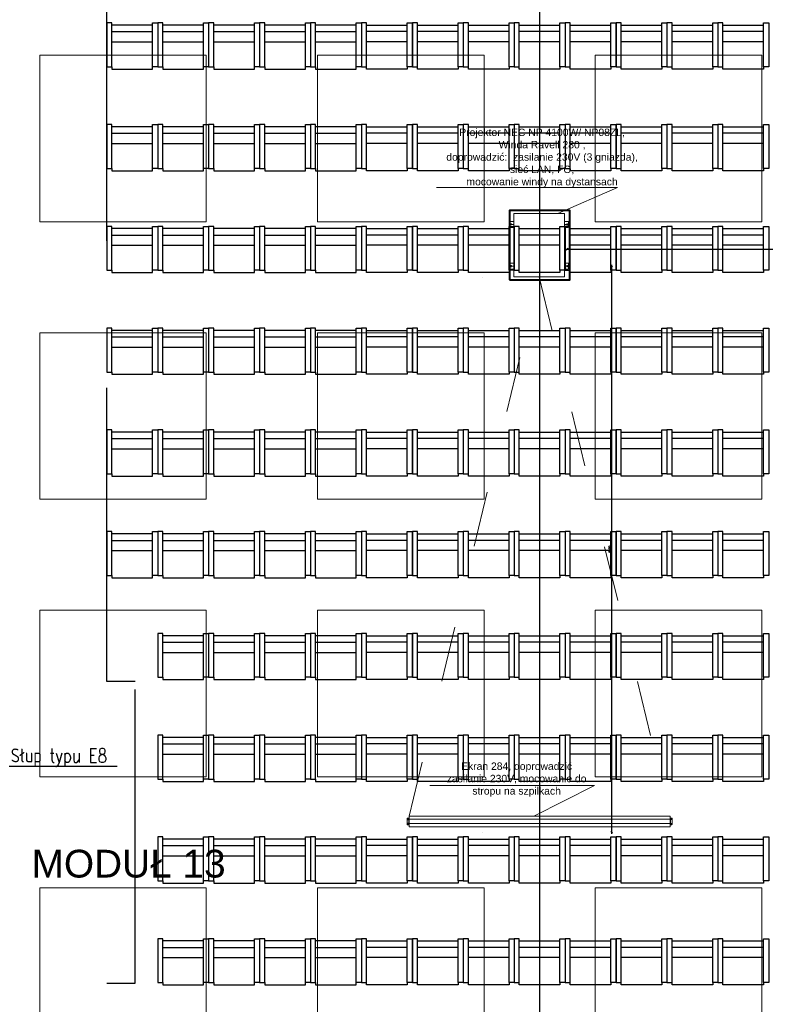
# Model space of a CAD drawing. Header units: centimetres. Extents: x -228435 to 111511, y -89367 to 428125.
# Tile 87 of 216: x -34156 to -26102, y 51140 to 61784. Entities that reach past the tile are written whole.
import ezdxf
from ezdxf.xclip import XClip

# ---------------------------------------------------------------- set-up
doc = ezdxf.new("R2010")
doc.units = ezdxf.units.CM
doc.header["$LTSCALE"] = 50
doc.header["$XCLIPFRAME"] = 0
doc.header["$PDMODE"] = 35
doc.header["$PDSIZE"] = 0.1
for name, pattern in [('0_II 10 sal$0$HIDDEN', [9.525, 6.35, -3.175]), ('CENTER', [2, 1.25, -0.25, 0.25, -0.25]), ('DASHDOT2', [12.7, 6.35, -3.175, 0, -3.175]), ('HIDDENX2', [19.05, 12.7, -6.35]), ('Kondygnacja -1$0$ACAD_ISO03W100', [30, 12, -18])]:
    doc.linetypes.add(name, pattern=pattern)
doc.layers.get('0').update_dxf_attribs({"color": 8})
doc.layers.get('DEFPOINTS').update_dxf_attribs({"color": 8})
for name, color, linetype in [('0_II 10 sal$0$ARCH_SIEDZENIA', 8, 'Continuous'), ('0_II 10 sal$0$ARCH_WYPOSAŻENIE_INNE', 8, 'Continuous'), ('ARCH_INFO_OPISY', 8, 'Continuous'), ('ARCH_INFO_OPISY_MODUŁY', 8, 'Continuous'), ('ARCH_INFO_OSIE_IST', 8, 'DASHDOT2'), ('Osie rzutów$0$ARCH_INFO_OSIE_OPISY_IST', 8, 'Continuous'), ('RYSUNKOWE_XREF', 8, 'Continuous')]:
    doc.layers.add(name, color=color, linetype=linetype)
for name, color, linetype, lineweight in [('ARCH_SUFITY_PODWIESZANE', 8, 'HIDDENX2', 9), ('kondygnacja +1_5$0$ARCH_INFO_WYMIARY', 8, 'Continuous', 9), ('osie', 8, 'CENTER', 13), ('SYSTEMY AV', 8, 'Continuous', 13)]:
    doc.layers.add(name, color=color, linetype=linetype, lineweight=lineweight)
doc.styles.add('-1 sale konferencyjne$0$Arial', font='ARIAL.TTF')
doc.styles.add('Arial', font='ARIAL.TTF')
doc.styles.add('kondygnacja +1_5$0$Romans', font='Romans.shx', dxfattribs={"width": 0.7})
doc.styles.add('Romans', font='Romans.shx')
doc.styles.add('ROMANS-50-CM', font='romans.shx', dxfattribs={"width": 0.8, "height": 10})
doc.dimstyles.new('ISO-25', dxfattribs={"dimtxt": 2.5, "dimasz": 2.5, "dimexe": 1.25, "dimexo": 0.625, "dimtad": 1, "dimtxsty": 'Standard', "dimcen": 2.5, "dimadec": 0, "dimazin": 0, "dimtfac": 1, "dimtmove": 0, "dimatfit": 3, "dimfxl": 0, "dimarcsym": 0})
doc.dimstyles.new('kondygnacja +1_5$0$Wymiary 1-100', dxfattribs={"dimtxt": 12, "dimasz": 10, "dimexe": 5, "dimexo": 0, "dimgap": 4, "dimtad": 1, "dimrnd": 0.5, "dimzin": 12, "dimdsep": 46, "dimtxsty": 'kondygnacja +1_5$0$Romans', "dimblk": 'kondygnacja +1_5$0$_Oblique', "dimcen": 10, "dimdle": 10, "dimclrt": 55, "dimazin": 0, "dimtfac": 1, "dimtmove": 1, "dimatfit": 3, "dimfxl": 0, "dimtolj": 1, "dimtzin": 0, "dimarcsym": 0})
doc.dimstyles.new('Wymiary 1-200', dxfattribs={"dimtxt": 22, "dimasz": 20, "dimexe": 10, "dimexo": 0, "dimgap": 8, "dimtad": 1, "dimrnd": 0.5, "dimzin": 12, "dimdsep": 46, "dimtxsty": 'Romans', "dimblk": 'OBLIQUE', "dimcen": 0.5, "dimdle": 15, "dimclrt": 55, "dimazin": 0, "dimtfac": 1, "dimtmove": 1, "dimatfit": 3, "dimfxl": 0, "dimtolj": 1, "dimtzin": 0, "dimarcsym": 0})

# ---------------------------------------------------------------- blocks, each defined once
blk = doc.blocks.new('SU Lampy kwadratowe +0')
at = {"layer": 'ARCH_SUFITY_PODWIESZANE', "ltscale": 2.5}
for points in [[(8720, 10640), (8900, 10640), (8900, 10460), (8720, 10460)], [(9020, 10640), (9200, 10640), (9200, 10460), (9020, 10460)], [(9320, 10640), (9500, 10640), (9500, 10460), (9320, 10460)], [(8720, 10340), (8900, 10340), (8900, 10160), (8720, 10160)], [(9020, 10340), (9200, 10340), (9200, 10160), (9020, 10160)], [(9320, 10340), (9500, 10340), (9500, 10160), (9320, 10160)], [(8720, 10040), (8900, 10040), (8900, 9860), (8720, 9860)], [(9020, 10040), (9200, 10040), (9200, 9860), (9020, 9860)], [(9320, 10040), (9500, 10040), (9500, 9860), (9320, 9860)], [(8720, 9740), (8900, 9740), (8900, 9560), (8720, 9560)], [(9020, 9740), (9200, 9740), (9200, 9560), (9020, 9560)], [(9320, 9740), (9500, 9740), (9500, 9560), (9320, 9560)]]:
    blk.add_lwpolyline(points, close=True, dxfattribs=at)
blk = doc.blocks.new('A$C45FE2F59')
for p, q in [((0, 700), (-280, 700)), ((0, 700), (280, 700)), ((-324, 608), (-319, 612)), ((-324, 552), (-324, 608)), ((-324, 552), (-319, 547)), ((-284, 612), (-319, 612)), ((-284, 547), (-319, 547)), ((284, 612), (319, 612)), ((284, 547), (319, 547)), ((324, 608), (319, 612)), ((324, 552), (319, 547)), ((324, 552), (324, 608)), ((-324, 148), (-319, 152)), ((-324, 148), (-324, 92)), ((-284, 152), (-319, 152)), ((284, 152), (319, 152)), ((324, 148), (319, 152)), ((324, 148), (324, 92)), ((-324, 92), (-319, 88)), ((-284, 88), (-319, 88)), ((0, 0), (-280, 0)), ((0, 0), (280, 0)), ((284, 88), (319, 88)), ((324, 92), (319, 88)), ((45, 0), (-280, 0)), ((-277, 0), (277, 0)), ((280, 0), (127, 0))]:
    blk.add_line(p, q)
blk.add_lwpolyline([(-280, 700), (280, 700), (280, 0), (-280, 0)], close=True)
for centre, radius in [((-309, 580), 5.5), ((-309, 580), 5), ((309, 580), 5), ((309, 580), 5.5), ((-309, 120), 5.5), ((-309, 120), 5), ((309, 120), 5.5), ((309, 120), 5)]:
    blk.add_circle(centre, radius)
at = {"layer": 'osie'}
for p, q in [((-280, 580), (-330, 580)), ((-309, 580), (-309, 590)), ((-309, 580), (-309, 570)), ((280, 580), (330, 580)), ((309, 580), (309, 590)), ((309, 580), (309, 570)), ((-280, 120), (-330, 120)), ((-309, 120), (-309, 130)), ((-309, 120), (-309, 110)), ((280, 120), (330, 120)), ((309, 120), (309, 130)), ((309, 120), (309, 110))]:
    blk.add_line(p, q, dxfattribs=at)
blk = doc.blocks.new('SE2')
at = {"linetype": 'Continuous', "ltscale": 25.4}
for p, q in [((-880, 1360), (-880, 1332)), ((-878, 1360), (-880, 1360)), ((-878, 1316), (-878, 1360)), ((2678, 1360), (-878, 1360)), ((-878, 1316), (-878, 1360)), ((2678, 1316), (2678, 1360)), ((2678, 1360), (2678, 1316)), ((2680, 1360), (2678, 1360)), ((2680, 1332), (2680, 1360)), ((-906, 1326), (-906, 1248)), ((-906, 1248), (-906, 1248)), ((-885, 1332), (-900, 1332)), ((-900, 1242), (-885, 1242)), ((-900, 1242), (-885, 1242)), ((-900, 1242), (-900, 1242)), ((-897, 1321), (-897, 1313)), ((-897, 1261), (-897, 1253)), ((-890, 1313), (-890, 1321)), ((-890, 1253), (-890, 1261)), ((-885, 1242), (-885, 1332)), ((-882, 1242), (-882, 1242)), ((-882, 1242), (-880, 1242)), ((-882, 1242), (-880, 1242)), ((-880, 1332), (-880, 1242)), ((-878, 1316), (-880, 1316)), ((-878, 1259), (-880, 1259)), ((-880, 1242), (-880, 1215)), ((-880, 1215), (-878, 1215)), ((-878, 1285), (-878, 1316)), ((2678, 1316), (-878, 1316)), ((-878, 1259), (-878, 1285)), ((2678, 1259), (-878, 1259)), ((-878, 1215), (-878, 1259)), ((-878, 1215), (2678, 1215)), ((2678, 1285), (2678, 1316)), ((2680, 1316), (2678, 1316)), ((2678, 1285), (2678, 1259)), ((2678, 1259), (2678, 1215)), ((2680, 1259), (2678, 1259)), ((2678, 1215), (2680, 1215)), ((2680, 1242), (2680, 1332)), ((2680, 1215), (2680, 1242)), ((2682, 1242), (2680, 1242)), ((2680, 1242), (2682, 1242)), ((2682, 1242), (2682, 1242)), ((2685, 1332), (2685, 1242)), ((2700, 1332), (2685, 1332)), ((2685, 1242), (2700, 1242)), ((2685, 1242), (2700, 1242)), ((2698, 1321), (2690, 1321)), ((2690, 1321), (2690, 1321)), ((2698, 1321), (2690, 1321)), ((2690, 1314), (2698, 1314)), ((2698, 1261), (2690, 1261)), ((2690, 1261), (2690, 1261)), ((2698, 1261), (2690, 1261)), ((2690, 1254), (2698, 1254)), ((2698, 1321), (2698, 1321)), ((2698, 1261), (2698, 1261)), ((2700, 1242), (2700, 1242)), ((2706, 1248), (2706, 1326)), ((2706, 1248), (2706, 1248))]:
    blk.add_line(p, q, dxfattribs=at)
for centre, radius, start, end in [((-900, 1326), 6, 90, 180), ((-900, 1248), 6, 180, 270), ((-900, 1248), 6, 180, 270), ((-894, 1321), 3.5, 0, 180), ((-894, 1321), 3.5, 0, 180), ((-894, 1313), 3.5, 180, 360), ((-894, 1261), 3.5, 0, 180), ((-894, 1261), 3.5, 0, 180), ((-894, 1253), 3.5, 180, 360), ((2690, 1317), 3.5, 90, 180), ((2690, 1317), 3.5, 90, 270), ((2690, 1257), 3.5, 90, 180), ((2690, 1257), 3.5, 90, 270), ((2698, 1317), 3.5, 0, 90), ((2698, 1317), 3.5, 270, 90), ((2698, 1257), 3.5, 0, 90), ((2698, 1257), 3.5, 270, 90), ((2700, 1326), 6, 0, 90), ((2700, 1248), 6, 270, 360), ((2700, 1248), 6, 270, 360)]:
    blk.add_arc(centre, radius, start, end, dxfattribs=at)
for centre, major_axis, start_param, end_param in [((-885, 1332), (-5, 0), 3.141593, 4.712389), ((-885, 1242), (5, 0), 0, 1.570796), ((-885, 1242), (3, 0), 0, 1.570796), ((2685, 1332), (-5, 0), 4.712389, 6.283185), ((2685, 1242), (5, 0), 1.570796, 3.141593), ((2685, 1242), (3, 0), 1.570796, 3.141593)]:
    blk.add_ellipse(centre, major_axis=major_axis, ratio=0.000014, start_param=start_param, end_param=end_param, dxfattribs=at)
blk = doc.blocks.new('0_II 10 sal$0$Miejsce_siedzące_2d')
at = {"color": 0, "linetype": 'ByBlock', "lineweight": -2}
for p, q in [((-26.4, 27.1), (26.4, 27.1)), ((-26.4, 12.5), (26.4, 12.5))]:
    blk.add_line(p, q, dxfattribs=at)
for points in [[(-26.4, 62.7), (-26.4, 0), (-33, 0), (-33, 62.7), (-26.4, 62.7), (-26.4, 66), (26.4, 66), (26.4, 62.7), (26.4, 0), (33, 0), (33, 62.7), (26.4, 62.7)], [(26.4, 3.3), (-26.4, 3.3)]]:
    blk.add_lwpolyline(points, dxfattribs=at)
blk = doc.blocks.new('Osie rzutów')
at = {"layer": 'ARCH_INFO_OSIE_IST', "ltscale": 10}
for p, q in [((9260, 12510), (9260, 4623.3)), ((4436, 10400), (13655, 10400)), ((4436, 9800), (15156.5, 9800))]:
    blk.add_line(p, q, dxfattribs=at)
blk = doc.blocks.new('A$C6FDA0163')
at = {"layer": 'RYSUNKOWE_XREF'}
blk.add_blockref('Osie rzutów', (-10460, -9819, -630), dxfattribs=at)
blk = doc.blocks.new('kondygnacja +1_5$0$_Oblique')
at = {"color": 0, "linetype": 'ByBlock', "lineweight": -2}
blk.add_line((-0.5, -0.5), (0.5, 0.5), dxfattribs=at)
blk = doc.blocks.new('*D1149')
at = {"layer": 'DEFPOINTS', "color": 0, "lineweight": 40}
for p in [(-32670, 79617, 6300), (-33810, 12462, 6300), (-33810, 12146)]:
    blk.add_point(p, dxfattribs=at)
at = {"layer": 'kondygnacja +1_5$0$ARCH_INFO_WYMIARY', "color": 0, "lineweight": -2}
for p, q in [((-32660, 12146), (-33820, 12146)), ((-33810, 12142), (-33810, 12141)), ((-32670, 12154), (-32670, 12141))]:
    blk.add_line(p, q, dxfattribs=at)
at = {"layer": 'kondygnacja +1_5$0$ARCH_INFO_WYMIARY', "color": 0, "lineweight": -2, "xscale": 10, "yscale": 10, "zscale": 10, "rotation": 180}
blk.add_blockref('kondygnacja +1_5$0$_Oblique', (-33810, 12146), dxfattribs=at)
at = {"layer": 'kondygnacja +1_5$0$ARCH_INFO_WYMIARY', "color": 0, "lineweight": -2, "xscale": 10, "yscale": 10, "zscale": 10}
blk.add_blockref('kondygnacja +1_5$0$_Oblique', (-32670, 12146), dxfattribs=at)
at = {"layer": 'kondygnacja +1_5$0$ARCH_INFO_WYMIARY', "color": 55, "insert": (-33240, 12156), "char_height": 12, "attachment_point": 5, "style": 'kondygnacja +1_5$0$Romans'}
blk.add_mtext('\\A1;1140', dxfattribs=at)
blk = doc.blocks.new('_Oblique')
at = {"color": 0, "linetype": 'ByBlock', "lineweight": -2}
blk.add_line((-0.5, -0.5), (0.5, 0.5), dxfattribs=at)
blk = doc.blocks.new('*D1188')
at = {"layer": 'DEFPOINTS', "color": 0, "lineweight": 40}
for p in [(-22540, 59304), (-28242, 59120, 6300), (-22540, 59120, 6300)]:
    blk.add_point(p, dxfattribs=at)
at = {"layer": 'SYSTEMY AV', "color": 0, "lineweight": -2}
for p, q in [((-28257, 59304), (-22525, 59304)), ((-28242, 59313), (-28242, 59314)), ((-22540, 59313), (-22540, 59314))]:
    blk.add_line(p, q, dxfattribs=at)
at = {"layer": 'SYSTEMY AV', "color": 0, "lineweight": -2, "xscale": 20, "yscale": 20, "zscale": 20, "rotation": 180}
blk.add_blockref('_Oblique', (-28242, 59304), dxfattribs=at)
at = {"layer": 'SYSTEMY AV', "color": 0, "lineweight": -2, "xscale": 20, "yscale": 20, "zscale": 20}
blk.add_blockref('_Oblique', (-22540, 59304), dxfattribs=at)
at = {"layer": 'SYSTEMY AV', "color": 55, "lineweight": 40, "insert": (-25391, 59323), "char_height": 22, "attachment_point": 5, "style": 'Romans'}
blk.add_mtext('\\A1;5702', dxfattribs=at)
blk = doc.blocks.new('*D1189')
at = {"layer": 'DEFPOINTS', "color": 0, "lineweight": 40}
for p in [(-28242, 59120, 6300), (-28242, 53000, 6300), (-27762, 53000)]:
    blk.add_point(p, dxfattribs=at)
at = {"layer": 'SYSTEMY AV', "color": 0, "lineweight": -2}
for p, q in [((-27762, 59135), (-27762, 52985)), ((-27754, 59120), (-27752, 59120)), ((-27754, 53000), (-27752, 53000))]:
    blk.add_line(p, q, dxfattribs=at)
at = {"layer": 'SYSTEMY AV', "color": 0, "lineweight": -2, "xscale": 20, "yscale": 20, "zscale": 20}
for p, rotation in [((-27762, 59120), 90), ((-27762, 53000), 270)]:
    blk.add_blockref('_Oblique', p, dxfattribs=dict(at, rotation=rotation))
at = {"layer": 'SYSTEMY AV', "color": 55, "lineweight": 40, "insert": (-27781, 56060), "char_height": 22, "attachment_point": 5, "rotation": 90, "style": 'Romans'}
blk.add_mtext('\\A1;6120', dxfattribs=at)

msp = doc.modelspace()

# ---------------------------------------------------------------- linework, layer by layer
at = {"layer": '0_II 10 sal$0$ARCH_WYPOSAŻENIE_INNE', "linetype": '0_II 10 sal$0$HIDDEN', "ltscale": 10, "elevation": 630}
msp.add_lwpolyline([(-33215, 51370), (-32910, 51370), (-32910, 54630), (-33215, 54630), (-33215, 63370), (-32910, 63370), (-32910, 63675), (-24170, 63675), (-24170, 63370), (-23865, 63370), (-23865, 54630), (-24170, 54630), (-24170, 51370), (-23865, 51370), (-23865, 42630), (-24170, 42630), (-24170, 42325), (-32910, 42325), (-32910, 42630), (-33215, 42630)], close=True, dxfattribs=at)
at = {"layer": 'SYSTEMY AV'}
for p, q in [((-29652.61188, 59968.07596, 630), (-27698.61678, 59968.80096, 630)), ((-28342.32133, 59688.4, 630), (-27698.61678, 59968.80096, 630)), ((-27948.3851, 53506.25736, 630), (-29727.25977, 53506.25736, 630)), ((-27948.3851, 53506.25736, 630), (-28601.04133, 53174.88998, 630))]:
    msp.add_line(p, q, dxfattribs=at)
at = {"layer": 'SYSTEMY AV', "lineweight": 40, "elevation": 630}
msp.add_lwpolyline([(-28865, 58970.4), (-28215, 58970.4), (-28215, 59720.4), (-28865, 59720.4)], close=True, dxfattribs=at)
at = {"layer": 'SYSTEMY AV', "linetype": 'Kondygnacja -1$0$ACAD_ISO03W100', "elevation": -12270}
msp.add_lwpolyline([(-29948.71512, 53174.88998), (-28545, 59002.4), (-27131.28488, 53174.89243)], dxfattribs=at)

# ---------------------------------------------------------------- block references
ref = msp.add_blockref('A$C6FDA0163', (-16540, 53190.5, 630), dxfattribs=dict(xscale=10, yscale=10, zscale=10))
XClip(ref).set_block_clipping_path([(-400.031931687, -2219.05), (399.968068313, 380.95)])
at = {"layer": '0_II 10 sal$0$ARCH_SIEDZENIA', "linetype": 'Continuous', "lineweight": -3, "yscale": 7.571168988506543, "zscale": 10, "rotation": 179.9999999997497}
for p, xscale in [((-32940, 61750, -50070), -8.328285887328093), ((-32390, 61750, -50070), -8.328285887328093), ((-31840, 61750, -50070), -8.328285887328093), ((-31290, 61750, -50070), -8.328285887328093), ((-30740, 61750, -50070), -8.328285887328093), ((-30190, 61750, -50070), 8.328285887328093), ((-29640, 61750, -50070), 8.328285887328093), ((-29090, 61750, -50070), 8.328285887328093), ((-28540, 61750, -50070), 8.328285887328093), ((-27990, 61750, -50070), 8.328285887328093), ((-27440, 61750, -50070), 8.328285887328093), ((-26890, 61750, -50070), 8.328285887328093), ((-26340, 61750, -50070), 8.328285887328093), ((-32940, 60650, -43770), -8.328285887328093), ((-32390, 60650, -43770), -8.328285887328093), ((-31840, 60650, -43770), -8.328285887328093), ((-31290, 60650, -43770), -8.328285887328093), ((-30740, 60650, -43770), -8.328285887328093), ((-30190, 60650, -43770), 8.328285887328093), ((-29640, 60650, -43770), 8.328285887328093), ((-29090, 60650, -43770), 8.328285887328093), ((-28540, 60650, -43770), 8.328285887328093), ((-27990, 60650, -43770), 8.328285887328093), ((-27440, 60650, -43770), 8.328285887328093), ((-26890, 60650, -43770), 8.328285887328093), ((-26340, 60650, -43770), 8.328285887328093), ((-32940, 59550, -37470), -8.328285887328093), ((-32390, 59550, -37470), -8.328285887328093), ((-31840, 59550, -37470), -8.328285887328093), ((-31290, 59550, -37470), -8.328285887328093), ((-30740, 59550, -37470), -8.328285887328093), ((-30190, 59550, -37470), 8.328285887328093), ((-29640, 59550, -37470), 8.328285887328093), ((-29090, 59550, -37470), 8.328285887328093), ((-28540, 59550, -37470), 8.328285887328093), ((-27990, 59550, -37470), 8.328285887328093), ((-27440, 59550, -37470), 8.328285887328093), ((-26890, 59550, -37470), 8.328285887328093), ((-26340, 59550, -37470), 8.328285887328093), ((-32940, 58450, -31170), -8.328285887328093), ((-32390, 58450, -31170), -8.328285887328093), ((-31840, 58450, -31170), -8.328285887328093), ((-31290, 58450, -31170), -8.328285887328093), ((-30740, 58450, -31170), -8.328285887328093), ((-30190, 58450, -31170), 8.328285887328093), ((-29640, 58450, -31170), 8.328285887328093), ((-29090, 58450, -31170), 8.328285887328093), ((-28540, 58450, -31170), 8.328285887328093), ((-27990, 58450, -31170), 8.328285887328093), ((-27440, 58450, -31170), 8.328285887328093), ((-26890, 58450, -31170), 8.328285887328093), ((-26340, 58450, -31170), 8.328285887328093), ((-32940, 57350, -24870), -8.328285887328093), ((-32390, 57350, -24870), -8.328285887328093), ((-31840, 57350, -24870), -8.328285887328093), ((-31290, 57350, -24870), -8.328285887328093), ((-30740, 57350, -24870), -8.328285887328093), ((-30190, 57350, -24870), 8.328285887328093), ((-29640, 57350, -24870), 8.328285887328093), ((-29090, 57350, -24870), 8.328285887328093), ((-28540, 57350, -24870), 8.328285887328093), ((-27990, 57350, -24870), 8.328285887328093), ((-27440, 57350, -24870), 8.328285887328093), ((-26890, 57350, -24870), 8.328285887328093), ((-26340, 57350, -24870), 8.328285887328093), ((-32940, 56250, -18570), -8.328285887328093), ((-32390, 56250, -18570), -8.328285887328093), ((-31840, 56250, -18570), -8.328285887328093), ((-31290, 56250, -18570), -8.328285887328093), ((-30740, 56250, -18570), -8.328285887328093), ((-30190, 56250, -18570), 8.328285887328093), ((-29640, 56250, -18570), 8.328285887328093), ((-29090, 56250, -18570), 8.328285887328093), ((-28540, 56250, -18570), 8.328285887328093), ((-27990, 56250, -18570), 8.328285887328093), ((-27440, 56250, -18570), 8.328285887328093), ((-26890, 56250, -18570), 8.328285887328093), ((-26340, 56250, -18570), 8.328285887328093), ((-32390, 55150, -12270), -8.328285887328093), ((-31840, 55150, -12270), -8.328285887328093), ((-31290, 55150, -12270), -8.328285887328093), ((-30740, 55150, -12270), -8.328285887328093), ((-30190, 55150, -12270), 8.328285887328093), ((-29640, 55150, -12270), 8.328285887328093), ((-29090, 55150, -12270), 8.328285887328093), ((-28540, 55150, -12270), 8.328285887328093), ((-27990, 55150, -12270), 8.328285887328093), ((-27440, 55150, -12270), 8.328285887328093), ((-26890, 55150, -12270), 8.328285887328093), ((-26340, 55150, -12270), 8.328285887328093), ((-32390, 54050, -12270), -8.328285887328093), ((-31840, 54050, -12270), -8.328285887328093), ((-31290, 54050, -12270), -8.328285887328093), ((-30740, 54050, -12270), -8.328285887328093), ((-30190, 54050, -12270), 8.328285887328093), ((-29640, 54050, -12270), 8.328285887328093), ((-29090, 54050, -12270), 8.328285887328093), ((-28540, 54050, -12270), 8.328285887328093), ((-27990, 54050, -12270), 8.328285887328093), ((-27440, 54050, -12270), 8.328285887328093), ((-26890, 54050, -12270), 8.328285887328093), ((-26340, 54050, -12270), 8.328285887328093), ((-32390, 52950, -12270), -8.328285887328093), ((-31840, 52950, -12270), -8.328285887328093), ((-31290, 52950, -12270), -8.328285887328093), ((-30740, 52950, -12270), -8.328285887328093), ((-30190, 52950, -12270), 8.328285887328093), ((-29640, 52950, -12270), 8.328285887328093), ((-29090, 52950, -12270), 8.328285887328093), ((-28540, 52950, -12270), 8.328285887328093), ((-27990, 52950, -12270), 8.328285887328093), ((-27440, 52950, -12270), 8.328285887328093), ((-26890, 52950, -12270), 8.328285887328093), ((-26340, 52950, -12270), 8.328285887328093), ((-32390, 51850, -12270), -8.328285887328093), ((-31840, 51850, -12270), -8.328285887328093), ((-31290, 51850, -12270), -8.328285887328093), ((-30740, 51850, -12270), -8.328285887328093), ((-30190, 51850, -12270), 8.328285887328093), ((-29640, 51850, -12270), 8.328285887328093), ((-29090, 51850, -12270), 8.328285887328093), ((-28540, 51850, -12270), 8.328285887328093), ((-27990, 51850, -12270), 8.328285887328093), ((-27440, 51850, -12270), 8.328285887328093), ((-26890, 51850, -12270), 8.328285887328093), ((-26340, 51850, -12270), 8.328285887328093)]:
    msp.add_blockref('0_II 10 sal$0$Miejsce_siedzące_2d', p, dxfattribs=dict(at, xscale=xscale))
at = {"layer": 'ARCH_SUFITY_PODWIESZANE', "ltscale": 2.5, "xscale": 10, "yscale": 10, "zscale": 10}
msp.add_blockref('SU Lampy kwadratowe +0', (-121140, -45000, -5670), dxfattribs=at)
at = {"layer": 'Osie rzutów$0$ARCH_INFO_OSIE_OPISY_IST', "xscale": 10, "yscale": 10, "zscale": 10}
msp.add_blockref('Osie rzutów', (-121140, -45000, 630), dxfattribs=at)
at = {"layer": 'SYSTEMY AV'}
for name, p, xscale, yscale, zscale in [('A$C45FE2F59', (-28545, 59002.4, 630), 0.9799999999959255, 0.9799999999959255, 0.9799999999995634), ('SE2', (-29253.08443, 52097.53487, 630), 0.7923032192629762, 0.7923032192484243, 0.7923032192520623)]:
    msp.add_blockref(name, p, dxfattribs=dict(at, xscale=xscale, yscale=yscale, zscale=zscale))

# ---------------------------------------------------------------- texts
at = {"layer": 'ARCH_INFO_OPISY', "insert": (-34251.86679, 53906.01639, 630), "char_height": 150, "width": 6265.3267976, "attachment_point": 1, "style": 'ROMANS-50-CM'}
msp.add_mtext('Słup typu E8', dxfattribs=at)
at = {"layer": 'ARCH_INFO_OPISY_MODUŁY', "ltscale": 2, "insert": (-34260.23765, 52658.80421, 630), "char_height": 300, "width": 8875, "attachment_point": 4, "style": 'Arial'}
msp.add_mtext('{\\fArial|b0|i0|c204|p34;  MODU}Ł 13', dxfattribs=at)
at = {"layer": 'SYSTEMY AV', "char_height": 200, "attachment_point": 8, "style": '-1 sale konferencyjne$0$Arial'}
for s, insert, width in [('\\P{\\H0.4x;Projektor NEC NP 4100W/ NP08ZL, \\PWinda Ravell 280 , \\Pdoprowadzić:  zasilanie 230V (3 gniazda), sieć LAN, FO,\\Pmocowanie windy na dystansach }', (-28513.56709, 59968.49858, 630), 2241.3600514), ('\\P{\\H0.4x;Ekran 284, doprowadzić zasilanie 230V, mocowanie do stropu na szpilkach}', (-28788.54133, 53383.50833, 630), 1645.6719316)]:
    msp.add_mtext(s, dxfattribs=dict(at, insert=insert, width=width))

# ---------------------------------------------------------------- dimensions: what is measured, and where the dimension line sits
at = {"layer": 'kondygnacja +1_5$0$ARCH_INFO_WYMIARY'}
dim = msp.add_linear_dim(base=(-33810, 12146.22746, -5670), p1=(-32670, 79617.5, 630), p2=(-33810, 12461.75, 630), dimstyle='kondygnacja +1_5$0$Wymiary 1-100', dxfattribs=at)
dim.commit()
dim.dimension.update_dxf_attribs({"geometry": '*D1149', "text_midpoint": (-33240, 12156.22746, -5670)})
at = {"layer": 'SYSTEMY AV', "lineweight": 40}
dim = msp.add_linear_dim(base=(-22540, 59303.70073, -5670), p1=(-28242.18, 59120, 630), p2=(-22540, 59120, 630), dimstyle='Wymiary 1-200', dxfattribs=at)
dim.commit()
dim.dimension.update_dxf_attribs({"geometry": '*D1188', "text_midpoint": (-25391.09, 59322.70073, -5670)})
dim = msp.add_linear_dim(base=(-27761.54411, 53000, -5670), p1=(-28242.18, 59120, 630), p2=(-28242.18, 53000, 630), angle=90, dimstyle='Wymiary 1-200', dxfattribs=at)
dim.commit()
dim.dimension.update_dxf_attribs({"geometry": '*D1189', "text_midpoint": (-27780.54411, 56060, -5670)})

# ---------------------------------------------------------------- leaders
at = {"layer": 'ARCH_INFO_OPISY'}
msp.add_leader([(-34371.06762, 53332.44569, 630), (-34276.98527, 53713.44258, 630), (-33103.28248, 53713.44258, 630)], dimstyle='ISO-25', override={"dimscale": 5, "dimasz": 2, "dimtad": 0, "dimldrblk": 'Dot'}, dxfattribs=at)

doc.saveas('drawing.dxf')
